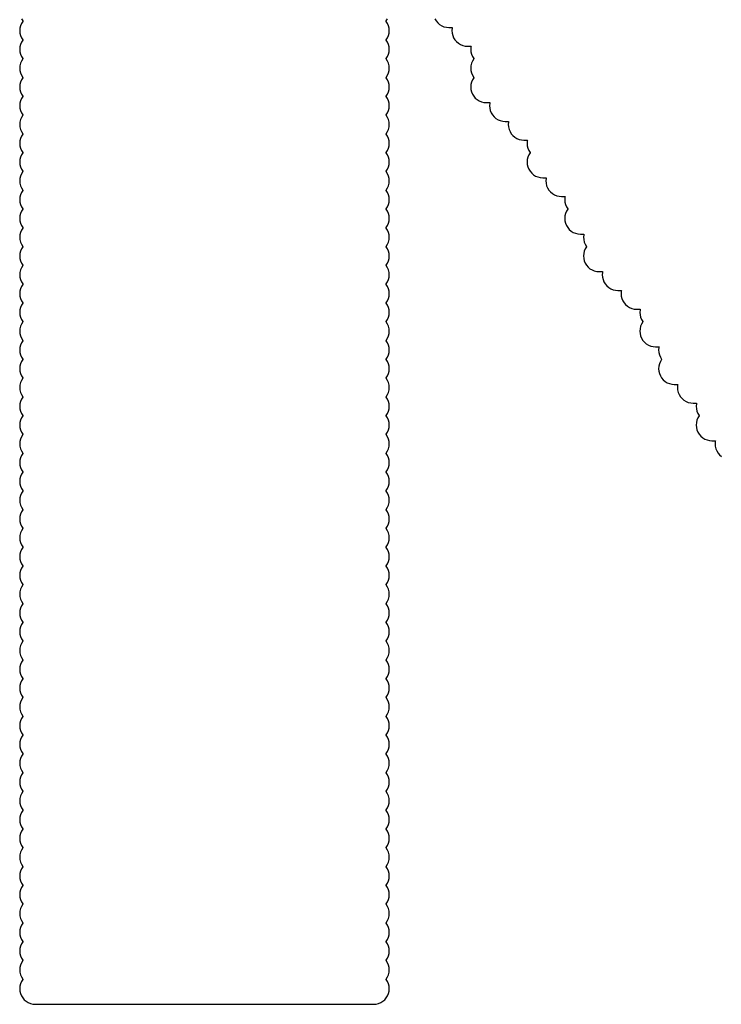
# Model space of a CAD drawing. Extents: x -0.28 to 1.53, y -0.26 to 1.53.
# Tile 28 of 45: x 1.2505 to 1.2729, y 1.4274 to 1.4588. Entities that reach past the tile are written whole.
import ezdxf

# ---------------------------------------------------------------- set-up
doc = ezdxf.new("R2010")
doc.units = 0
doc.header["$MEASUREMENT"] = 0
doc.layers.add('SLK-NS', color=7, linetype='CONTINUOUS')

msp = doc.modelspace()

# ---------------------------------------------------------------- linework, layer by layer
at = {"layer": 'SLK-NS'}
for points in [[(1.250554, 1.458873), (1.250595, 1.458806), (1.2506, 1.4588), (1.250595, 1.458794), (1.250554, 1.458727), (1.250524, 1.458655), (1.250506, 1.458578), (1.2505, 1.4585), (1.250506, 1.458422), (1.250524, 1.458345), (1.250554, 1.458273), (1.250595, 1.458206), (1.2506, 1.4582), (1.250595, 1.458194), (1.250554, 1.458127), (1.250524, 1.458055), (1.250506, 1.457978), (1.2505, 1.4579), (1.250506, 1.457822), (1.250524, 1.457745), (1.250554, 1.457673), (1.250595, 1.457606), (1.2506, 1.4576), (1.250595, 1.457594), (1.250554, 1.457527), (1.250524, 1.457455), (1.250506, 1.457378), (1.2505, 1.4573), (1.250506, 1.457222), (1.250524, 1.457145), (1.250554, 1.457073), (1.250595, 1.457006), (1.2506, 1.457), (1.250595, 1.456994), (1.250554, 1.456927), (1.250524, 1.456855), (1.250506, 1.456778), (1.2505, 1.4567), (1.250506, 1.456622), (1.250524, 1.456545), (1.250554, 1.456473), (1.250595, 1.456406), (1.2506, 1.4564), (1.250595, 1.456394), (1.250554, 1.456327), (1.250524, 1.456255), (1.250506, 1.456178), (1.2505, 1.4561), (1.250506, 1.456022), (1.250524, 1.455945), (1.250554, 1.455873), (1.250595, 1.455806), (1.2506, 1.4558), (1.250595, 1.455794), (1.250554, 1.455727), (1.250524, 1.455655), (1.250506, 1.455578), (1.2505, 1.4555), (1.250506, 1.455422), (1.250524, 1.455345), (1.250554, 1.455273), (1.250595, 1.455206), (1.2506, 1.4552), (1.250595, 1.455194), (1.250554, 1.455127), (1.250524, 1.455055), (1.250506, 1.454978), (1.2505, 1.4549), (1.250506, 1.454822), (1.250524, 1.454745), (1.250554, 1.454673), (1.250595, 1.454606), (1.2506, 1.4546), (1.250595, 1.454594), (1.250554, 1.454527), (1.250524, 1.454455), (1.250506, 1.454378), (1.2505, 1.4543), (1.250506, 1.454222), (1.250524, 1.454145), (1.250554, 1.454073), (1.250595, 1.454006), (1.2506, 1.454), (1.250595, 1.453994), (1.250554, 1.453927), (1.250524, 1.453855), (1.250506, 1.453778), (1.2505, 1.4537), (1.250506, 1.453622), (1.250524, 1.453545), (1.250554, 1.453473), (1.250595, 1.453406), (1.2506, 1.4534), (1.250595, 1.453394), (1.250554, 1.453327), (1.250524, 1.453255), (1.250506, 1.453178), (1.2505, 1.4531), (1.250506, 1.453022), (1.250524, 1.452945), (1.250554, 1.452873), (1.250595, 1.452806), (1.2506, 1.4528), (1.250595, 1.452794), (1.250554, 1.452727), (1.250524, 1.452655), (1.250506, 1.452578), (1.2505, 1.4525), (1.250506, 1.452422), (1.250524, 1.452345), (1.250554, 1.452273), (1.250595, 1.452206), (1.2506, 1.4522), (1.250595, 1.452194), (1.250554, 1.452127), (1.250524, 1.452055), (1.250506, 1.451978), (1.2505, 1.4519), (1.250506, 1.451822), (1.250524, 1.451745), (1.250554, 1.451673), (1.250595, 1.451606), (1.2506, 1.4516), (1.250595, 1.451594), (1.250554, 1.451527), (1.250524, 1.451455), (1.250506, 1.451378), (1.2505, 1.4513), (1.250506, 1.451222), (1.250524, 1.451145), (1.250554, 1.451073), (1.250595, 1.451006), (1.2506, 1.451), (1.250595, 1.450994), (1.250554, 1.450927), (1.250524, 1.450855), (1.250506, 1.450778), (1.2505, 1.4507), (1.250506, 1.450622), (1.250524, 1.450545), (1.250554, 1.450473), (1.250595, 1.450406), (1.2506, 1.4504), (1.250595, 1.450394), (1.250554, 1.450327), (1.250524, 1.450255), (1.250506, 1.450178), (1.2505, 1.4501), (1.250506, 1.450022), (1.250524, 1.449945), (1.250554, 1.449873), (1.250595, 1.449806), (1.2506, 1.4498), (1.250595, 1.449794), (1.250554, 1.449727), (1.250524, 1.449655), (1.250506, 1.449578), (1.2505, 1.4495), (1.250506, 1.449422), (1.250524, 1.449345), (1.250554, 1.449273), (1.250595, 1.449206), (1.2506, 1.4492), (1.250595, 1.449194), (1.250554, 1.449127), (1.250524, 1.449055), (1.250506, 1.448978), (1.2505, 1.4489), (1.250506, 1.448822), (1.250524, 1.448745), (1.250554, 1.448673), (1.250595, 1.448606), (1.2506, 1.4486), (1.250595, 1.448594), (1.250554, 1.448527), (1.250524, 1.448455), (1.250506, 1.448378), (1.2505, 1.4483), (1.250506, 1.448222), (1.250524, 1.448145), (1.250554, 1.448073), (1.250595, 1.448006), (1.2506, 1.448), (1.250595, 1.447994), (1.250554, 1.447927), (1.250524, 1.447855), (1.250506, 1.447778), (1.2505, 1.4477), (1.250506, 1.447622), (1.250524, 1.447545), (1.250554, 1.447473), (1.250595, 1.447406), (1.2506, 1.4474), (1.250595, 1.447394), (1.250554, 1.447327), (1.250524, 1.447255), (1.250506, 1.447178), (1.2505, 1.4471), (1.250506, 1.447022), (1.250524, 1.446945), (1.250554, 1.446873), (1.250595, 1.446806), (1.2506, 1.4468), (1.250595, 1.446794), (1.250554, 1.446727), (1.250524, 1.446655), (1.250506, 1.446578), (1.2505, 1.4465), (1.250506, 1.446422), (1.250524, 1.446345), (1.250554, 1.446273), (1.250595, 1.446206), (1.2506, 1.4462), (1.250595, 1.446194), (1.250554, 1.446127), (1.250524, 1.446055), (1.250506, 1.445978), (1.2505, 1.4459), (1.250506, 1.445822), (1.250524, 1.445745), (1.250554, 1.445673), (1.250595, 1.445606), (1.2506, 1.4456), (1.250595, 1.445594), (1.250554, 1.445527), (1.250524, 1.445455), (1.250506, 1.445378), (1.2505, 1.4453), (1.250506, 1.445222), (1.250524, 1.445145), (1.250554, 1.445073), (1.250595, 1.445006), (1.2506, 1.445), (1.250595, 1.444994), (1.250554, 1.444927), (1.250524, 1.444855), (1.250506, 1.444778), (1.2505, 1.4447), (1.250506, 1.444622), (1.250524, 1.444545), (1.250554, 1.444473), (1.250595, 1.444406), (1.2506, 1.4444), (1.250595, 1.444394), (1.250554, 1.444327), (1.250524, 1.444255), (1.250506, 1.444178), (1.2505, 1.4441), (1.250506, 1.444022), (1.250524, 1.443945), (1.250554, 1.443873), (1.250595, 1.443806), (1.2506, 1.4438), (1.250595, 1.443794), (1.250554, 1.443727), (1.250524, 1.443655), (1.250506, 1.443578), (1.2505, 1.4435), (1.250506, 1.443422), (1.250524, 1.443345), (1.250554, 1.443273), (1.250595, 1.443206), (1.2506, 1.4432), (1.250595, 1.443194), (1.250554, 1.443127), (1.250524, 1.443055), (1.250506, 1.442978), (1.2505, 1.4429), (1.250506, 1.442822), (1.250524, 1.442745), (1.250554, 1.442673), (1.250595, 1.442606), (1.2506, 1.4426), (1.250595, 1.442594), (1.250554, 1.442527), (1.250524, 1.442455), (1.250506, 1.442378), (1.2505, 1.4423), (1.250506, 1.442222), (1.250524, 1.442145), (1.250554, 1.442073), (1.250595, 1.442006), (1.2506, 1.442), (1.250595, 1.441994), (1.250554, 1.441927), (1.250524, 1.441855), (1.250506, 1.441778), (1.2505, 1.4417), (1.250506, 1.441622), (1.250524, 1.441545), (1.250554, 1.441473), (1.250595, 1.441406), (1.2506, 1.4414), (1.250595, 1.441394), (1.250554, 1.441327), (1.250524, 1.441255), (1.250506, 1.441178), (1.2505, 1.4411), (1.250506, 1.441022), (1.250524, 1.440945), (1.250554, 1.440873), (1.250595, 1.440806), (1.2506, 1.4408), (1.250595, 1.440794), (1.250554, 1.440727), (1.250524, 1.440655), (1.250506, 1.440578), (1.2505, 1.4405), (1.250506, 1.440422), (1.250524, 1.440345), (1.250554, 1.440273), (1.250595, 1.440206), (1.2506, 1.4402), (1.250595, 1.440194), (1.250554, 1.440127), (1.250524, 1.440055), (1.250506, 1.439978), (1.2505, 1.4399), (1.250506, 1.439822), (1.250524, 1.439745), (1.250554, 1.439673), (1.250595, 1.439606), (1.2506, 1.4396), (1.250595, 1.439594), (1.250554, 1.439527), (1.250524, 1.439455), (1.250506, 1.439378), (1.2505, 1.4393), (1.250506, 1.439222), (1.250524, 1.439145), (1.250554, 1.439073), (1.250595, 1.439006), (1.2506, 1.439), (1.250595, 1.438994), (1.250554, 1.438927), (1.250524, 1.438855), (1.250506, 1.438778), (1.2505, 1.4387), (1.250506, 1.438622), (1.250524, 1.438545), (1.250554, 1.438473), (1.250595, 1.438406), (1.2506, 1.4384), (1.250595, 1.438394), (1.250554, 1.438327), (1.250524, 1.438255), (1.250506, 1.438178), (1.2505, 1.4381), (1.250506, 1.438022), (1.250524, 1.437945), (1.250554, 1.437873), (1.250595, 1.437806), (1.2506, 1.4378), (1.250595, 1.437794), (1.250554, 1.437727), (1.250524, 1.437655), (1.250506, 1.437578), (1.2505, 1.4375), (1.250506, 1.437422), (1.250524, 1.437345), (1.250554, 1.437273), (1.250595, 1.437206), (1.2506, 1.4372), (1.250595, 1.437194), (1.250554, 1.437127), (1.250524, 1.437055), (1.250506, 1.436978), (1.2505, 1.4369), (1.250506, 1.436822), (1.250524, 1.436745), (1.250554, 1.436673), (1.250595, 1.436606), (1.2506, 1.4366), (1.250595, 1.436594), (1.250554, 1.436527), (1.250524, 1.436455), (1.250506, 1.436378), (1.2505, 1.4363), (1.250506, 1.436222), (1.250524, 1.436145), (1.250554, 1.436073), (1.250595, 1.436006), (1.2506, 1.436), (1.250595, 1.435994), (1.250554, 1.435927), (1.250524, 1.435855), (1.250506, 1.435778), (1.2505, 1.4357), (1.250506, 1.435622), (1.250524, 1.435545), (1.250554, 1.435473), (1.250595, 1.435406), (1.2506, 1.4354), (1.250595, 1.435394), (1.250554, 1.435327), (1.250524, 1.435255), (1.250506, 1.435178), (1.2505, 1.4351), (1.250506, 1.435022), (1.250524, 1.434945), (1.250554, 1.434873), (1.250595, 1.434806), (1.2506, 1.4348), (1.250595, 1.434794), (1.250554, 1.434727), (1.250524, 1.434655), (1.250506, 1.434578), (1.2505, 1.4345), (1.250506, 1.434422), (1.250524, 1.434345), (1.250554, 1.434273), (1.250595, 1.434206), (1.2506, 1.4342), (1.250595, 1.434194), (1.250554, 1.434127), (1.250524, 1.434055), (1.250506, 1.433978), (1.2505, 1.4339), (1.250506, 1.433822), (1.250524, 1.433745), (1.250554, 1.433673), (1.250595, 1.433606), (1.2506, 1.4336), (1.250595, 1.433594), (1.250554, 1.433527), (1.250524, 1.433455), (1.250506, 1.433378), (1.2505, 1.4333), (1.250506, 1.433222), (1.250524, 1.433145), (1.250554, 1.433073), (1.250595, 1.433006), (1.2506, 1.433), (1.250595, 1.432994), (1.250554, 1.432927), (1.250524, 1.432855), (1.250506, 1.432778), (1.2505, 1.4327), (1.250506, 1.432622), (1.250524, 1.432545), (1.250554, 1.432473), (1.250595, 1.432406), (1.2506, 1.4324), (1.250595, 1.432394), (1.250554, 1.432327), (1.250524, 1.432255), (1.250506, 1.432178), (1.2505, 1.4321), (1.250506, 1.432022), (1.250524, 1.431945), (1.250554, 1.431873), (1.250595, 1.431806), (1.2506, 1.4318), (1.250595, 1.431794), (1.250554, 1.431727), (1.250524, 1.431655), (1.250506, 1.431578), (1.2505, 1.4315), (1.250506, 1.431422), (1.250524, 1.431345), (1.250554, 1.431273), (1.250595, 1.431206), (1.2506, 1.4312), (1.250595, 1.431194), (1.250554, 1.431127), (1.250524, 1.431055), (1.250506, 1.430978), (1.2505, 1.4309), (1.250506, 1.430822), (1.250524, 1.430745), (1.250554, 1.430673), (1.250595, 1.430606), (1.2506, 1.4306), (1.250595, 1.430594), (1.250554, 1.430527), (1.250524, 1.430455), (1.250506, 1.430378), (1.2505, 1.4303), (1.250506, 1.430222), (1.250524, 1.430145), (1.250554, 1.430073), (1.250595, 1.430006), (1.2506, 1.43), (1.250595, 1.429994), (1.250554, 1.429927), (1.250524, 1.429855), (1.250506, 1.429778), (1.2505, 1.4297), (1.250506, 1.429622), (1.250524, 1.429545), (1.250554, 1.429473), (1.250595, 1.429406), (1.2506, 1.4294), (1.250595, 1.429394), (1.250554, 1.429327), (1.250524, 1.429255), (1.250506, 1.429178), (1.2505, 1.4291), (1.250506, 1.429022), (1.250524, 1.428945), (1.250554, 1.428873), (1.250595, 1.428806), (1.2506, 1.4288), (1.250595, 1.428794), (1.250554, 1.428727), (1.250524, 1.428655), (1.250506, 1.428578), (1.2505, 1.4285), (1.250506, 1.428422), (1.250524, 1.428345), (1.250554, 1.428273), (1.250595, 1.428206), (1.2506, 1.4282), (1.250595, 1.428194), (1.250554, 1.428127), (1.250524, 1.428055), (1.250506, 1.427978), (1.2505, 1.4279), (1.250506, 1.427822), (1.250524, 1.427745), (1.250554, 1.427673), (1.250595, 1.427606), (1.250646, 1.427546), (1.250706, 1.427495), (1.250773, 1.427454), (1.250845, 1.427424), (1.250922, 1.427406), (1.251, 1.4274), (1.2618, 1.4274), (1.261878, 1.427406), (1.261955, 1.427424), (1.262027, 1.427454), (1.262094, 1.427495), (1.262154, 1.427546), (1.262205, 1.427606), (1.262246, 1.427673), (1.262276, 1.427745), (1.262294, 1.427822), (1.2623, 1.4279), (1.262294, 1.427978), (1.262276, 1.428055), (1.262246, 1.428127), (1.262205, 1.428194), (1.2622, 1.4282), (1.262205, 1.428206), (1.262246, 1.428273), (1.262276, 1.428345), (1.262294, 1.428422), (1.2623, 1.4285), (1.262294, 1.428578), (1.262276, 1.428655), (1.262246, 1.428727), (1.262205, 1.428794), (1.2622, 1.4288), (1.262205, 1.428806), (1.262246, 1.428873), (1.262276, 1.428945), (1.262294, 1.429022), (1.2623, 1.4291), (1.262294, 1.429178), (1.262276, 1.429255), (1.262246, 1.429327), (1.262205, 1.429394), (1.2622, 1.4294), (1.262205, 1.429406), (1.262246, 1.429473), (1.262276, 1.429545), (1.262294, 1.429622), (1.2623, 1.4297), (1.262294, 1.429778), (1.262276, 1.429855), (1.262246, 1.429927), (1.262205, 1.429994), (1.2622, 1.43), (1.262205, 1.430006), (1.262246, 1.430073), (1.262276, 1.430145), (1.262294, 1.430222), (1.2623, 1.4303), (1.262294, 1.430378), (1.262276, 1.430455), (1.262246, 1.430527), (1.262205, 1.430594), (1.2622, 1.4306), (1.262205, 1.430606), (1.262246, 1.430673), (1.262276, 1.430745), (1.262294, 1.430822), (1.2623, 1.4309), (1.262294, 1.430978), (1.262276, 1.431055), (1.262246, 1.431127), (1.262205, 1.431194), (1.2622, 1.4312), (1.262205, 1.431206), (1.262246, 1.431273), (1.262276, 1.431345), (1.262294, 1.431422), (1.2623, 1.4315), (1.262294, 1.431578), (1.262276, 1.431655), (1.262246, 1.431727), (1.262205, 1.431794), (1.2622, 1.4318), (1.262205, 1.431806), (1.262246, 1.431873), (1.262276, 1.431945), (1.262294, 1.432022), (1.2623, 1.4321), (1.262294, 1.432178), (1.262276, 1.432255), (1.262246, 1.432327), (1.262205, 1.432394), (1.2622, 1.4324), (1.262205, 1.432406), (1.262246, 1.432473), (1.262276, 1.432545), (1.262294, 1.432622), (1.2623, 1.4327), (1.262294, 1.432778), (1.262276, 1.432855), (1.262246, 1.432927), (1.262205, 1.432994), (1.2622, 1.433), (1.262205, 1.433006), (1.262246, 1.433073), (1.262276, 1.433145), (1.262294, 1.433222), (1.2623, 1.4333), (1.262294, 1.433378), (1.262276, 1.433455), (1.262246, 1.433527), (1.262205, 1.433594), (1.2622, 1.4336), (1.262205, 1.433606), (1.262246, 1.433673), (1.262276, 1.433745), (1.262294, 1.433822), (1.2623, 1.4339), (1.262294, 1.433978), (1.262276, 1.434055), (1.262246, 1.434127), (1.262205, 1.434194), (1.2622, 1.4342), (1.262205, 1.434206), (1.262246, 1.434273), (1.262276, 1.434345), (1.262294, 1.434422), (1.2623, 1.4345), (1.262294, 1.434578), (1.262276, 1.434655), (1.262246, 1.434727), (1.262205, 1.434794), (1.2622, 1.4348), (1.262205, 1.434806), (1.262246, 1.434873), (1.262276, 1.434945), (1.262294, 1.435022), (1.2623, 1.4351), (1.262294, 1.435178), (1.262276, 1.435255), (1.262246, 1.435327), (1.262205, 1.435394), (1.2622, 1.4354), (1.262205, 1.435406), (1.262246, 1.435473), (1.262276, 1.435545), (1.262294, 1.435622), (1.2623, 1.4357), (1.262294, 1.435778), (1.262276, 1.435855), (1.262246, 1.435927), (1.262205, 1.435994), (1.2622, 1.436), (1.262205, 1.436006), (1.262246, 1.436073), (1.262276, 1.436145), (1.262294, 1.436222), (1.2623, 1.4363), (1.262294, 1.436378), (1.262276, 1.436455), (1.262246, 1.436527), (1.262205, 1.436594), (1.2622, 1.4366), (1.262205, 1.436606), (1.262246, 1.436673), (1.262276, 1.436745), (1.262294, 1.436822), (1.2623, 1.4369), (1.262294, 1.436978), (1.262276, 1.437055), (1.262246, 1.437127), (1.262205, 1.437194), (1.2622, 1.4372), (1.262205, 1.437206), (1.262246, 1.437273), (1.262276, 1.437345), (1.262294, 1.437422), (1.2623, 1.4375), (1.262294, 1.437578), (1.262276, 1.437655), (1.262246, 1.437727), (1.262205, 1.437794), (1.2622, 1.4378), (1.262205, 1.437806), (1.262246, 1.437873), (1.262276, 1.437945), (1.262294, 1.438022), (1.2623, 1.4381), (1.262294, 1.438178), (1.262276, 1.438255), (1.262246, 1.438327), (1.262205, 1.438394), (1.2622, 1.4384), (1.262205, 1.438406), (1.262246, 1.438473), (1.262276, 1.438545), (1.262294, 1.438622), (1.2623, 1.4387), (1.262294, 1.438778), (1.262276, 1.438855), (1.262246, 1.438927), (1.262205, 1.438994), (1.2622, 1.439), (1.262205, 1.439006), (1.262246, 1.439073), (1.262276, 1.439145), (1.262294, 1.439222), (1.2623, 1.4393), (1.262294, 1.439378), (1.262276, 1.439455), (1.262246, 1.439527), (1.262205, 1.439594), (1.2622, 1.4396), (1.262205, 1.439606), (1.262246, 1.439673), (1.262276, 1.439745), (1.262294, 1.439822), (1.2623, 1.4399), (1.262294, 1.439978), (1.262276, 1.440055), (1.262246, 1.440127), (1.262205, 1.440194), (1.2622, 1.4402), (1.262205, 1.440206), (1.262246, 1.440273), (1.262276, 1.440345), (1.262294, 1.440422), (1.2623, 1.4405), (1.262294, 1.440578), (1.262276, 1.440655), (1.262246, 1.440727), (1.262205, 1.440794), (1.2622, 1.4408), (1.262205, 1.440806), (1.262246, 1.440873), (1.262276, 1.440945), (1.262294, 1.441022), (1.2623, 1.4411), (1.262294, 1.441178), (1.262276, 1.441255), (1.262246, 1.441327), (1.262205, 1.441394), (1.2622, 1.4414), (1.262205, 1.441406), (1.262246, 1.441473), (1.262276, 1.441545), (1.262294, 1.441622), (1.2623, 1.4417), (1.262294, 1.441778), (1.262276, 1.441855), (1.262246, 1.441927), (1.262205, 1.441994), (1.2622, 1.442), (1.262205, 1.442006), (1.262246, 1.442073), (1.262276, 1.442145), (1.262294, 1.442222), (1.2623, 1.4423), (1.262294, 1.442378), (1.262276, 1.442455), (1.262246, 1.442527), (1.262205, 1.442594), (1.2622, 1.4426), (1.262205, 1.442606), (1.262246, 1.442673), (1.262276, 1.442745), (1.262294, 1.442822), (1.2623, 1.4429), (1.262294, 1.442978), (1.262276, 1.443055), (1.262246, 1.443127), (1.262205, 1.443194), (1.2622, 1.4432), (1.262205, 1.443206), (1.262246, 1.443273), (1.262276, 1.443345), (1.262294, 1.443422), (1.2623, 1.4435), (1.262294, 1.443578), (1.262276, 1.443655), (1.262246, 1.443727), (1.262205, 1.443794), (1.2622, 1.4438), (1.262205, 1.443806), (1.262246, 1.443873), (1.262276, 1.443945), (1.262294, 1.444022), (1.2623, 1.4441), (1.262294, 1.444178), (1.262276, 1.444255), (1.262246, 1.444327), (1.262205, 1.444394), (1.2622, 1.4444), (1.262205, 1.444406), (1.262246, 1.444473), (1.262276, 1.444545), (1.262294, 1.444622), (1.2623, 1.4447), (1.262294, 1.444778), (1.262276, 1.444855), (1.262246, 1.444927), (1.262205, 1.444994), (1.2622, 1.445), (1.262205, 1.445006), (1.262246, 1.445073), (1.262276, 1.445145), (1.262294, 1.445222), (1.2623, 1.4453), (1.262294, 1.445378), (1.262276, 1.445455), (1.262246, 1.445527), (1.262205, 1.445594), (1.2622, 1.4456), (1.262205, 1.445606), (1.262246, 1.445673), (1.262276, 1.445745), (1.262294, 1.445822), (1.2623, 1.4459), (1.262294, 1.445978), (1.262276, 1.446055), (1.262246, 1.446127), (1.262205, 1.446194), (1.2622, 1.4462), (1.262205, 1.446206), (1.262246, 1.446273), (1.262276, 1.446345), (1.262294, 1.446422), (1.2623, 1.4465), (1.262294, 1.446578), (1.262276, 1.446655), (1.262246, 1.446727), (1.262205, 1.446794), (1.2622, 1.4468), (1.262205, 1.446806), (1.262246, 1.446873), (1.262276, 1.446945), (1.262294, 1.447022), (1.2623, 1.4471), (1.262294, 1.447178), (1.262276, 1.447255), (1.262246, 1.447327), (1.262205, 1.447394), (1.2622, 1.4474), (1.262205, 1.447406), (1.262246, 1.447473), (1.262276, 1.447545), (1.262294, 1.447622), (1.2623, 1.4477), (1.262294, 1.447778), (1.262276, 1.447855), (1.262246, 1.447927), (1.262205, 1.447994), (1.2622, 1.448), (1.262205, 1.448006), (1.262246, 1.448073), (1.262276, 1.448145), (1.262294, 1.448222), (1.2623, 1.4483), (1.262294, 1.448378), (1.262276, 1.448455), (1.262246, 1.448527), (1.262205, 1.448594), (1.2622, 1.4486), (1.262205, 1.448606), (1.262246, 1.448673), (1.262276, 1.448745), (1.262294, 1.448822), (1.2623, 1.4489), (1.262294, 1.448978), (1.262276, 1.449055), (1.262246, 1.449127), (1.262205, 1.449194), (1.2622, 1.4492), (1.262205, 1.449206), (1.262246, 1.449273), (1.262276, 1.449345), (1.262294, 1.449422), (1.2623, 1.4495), (1.262294, 1.449578), (1.262276, 1.449655), (1.262246, 1.449727), (1.262205, 1.449794), (1.2622, 1.4498), (1.262205, 1.449806), (1.262246, 1.449873), (1.262276, 1.449945), (1.262294, 1.450022), (1.2623, 1.4501), (1.262294, 1.450178), (1.262276, 1.450255), (1.262246, 1.450327), (1.262205, 1.450394), (1.2622, 1.4504), (1.262205, 1.450406), (1.262246, 1.450473), (1.262276, 1.450545), (1.262294, 1.450622), (1.2623, 1.4507), (1.262294, 1.450778), (1.262276, 1.450855), (1.262246, 1.450927), (1.262205, 1.450994), (1.2622, 1.451), (1.262205, 1.451006), (1.262246, 1.451073), (1.262276, 1.451145), (1.262294, 1.451222), (1.2623, 1.4513), (1.262294, 1.451378), (1.262276, 1.451455), (1.262246, 1.451527), (1.262205, 1.451594), (1.2622, 1.4516), (1.262205, 1.451606), (1.262246, 1.451673), (1.262276, 1.451745), (1.262294, 1.451822), (1.2623, 1.4519), (1.262294, 1.451978), (1.262276, 1.452055), (1.262246, 1.452127), (1.262205, 1.452194), (1.2622, 1.4522), (1.262205, 1.452206), (1.262246, 1.452273), (1.262276, 1.452345), (1.262294, 1.452422), (1.2623, 1.4525), (1.262294, 1.452578), (1.262276, 1.452655), (1.262246, 1.452727), (1.262205, 1.452794), (1.2622, 1.4528), (1.262205, 1.452806), (1.262246, 1.452873), (1.262276, 1.452945), (1.262294, 1.453022), (1.2623, 1.4531), (1.262294, 1.453178), (1.262276, 1.453255), (1.262246, 1.453327), (1.262205, 1.453394), (1.2622, 1.4534), (1.262205, 1.453406), (1.262246, 1.453473), (1.262276, 1.453545), (1.262294, 1.453622), (1.2623, 1.4537), (1.262294, 1.453778), (1.262276, 1.453855), (1.262246, 1.453927), (1.262205, 1.453994), (1.2622, 1.454), (1.262205, 1.454006), (1.262246, 1.454073), (1.262276, 1.454145), (1.262294, 1.454222), (1.2623, 1.4543), (1.262294, 1.454378), (1.262276, 1.454455), (1.262246, 1.454527), (1.262205, 1.454594), (1.2622, 1.4546), (1.262205, 1.454606), (1.262246, 1.454673), (1.262276, 1.454745), (1.262294, 1.454822), (1.2623, 1.4549), (1.262294, 1.454978), (1.262276, 1.455055), (1.262246, 1.455127), (1.262205, 1.455194), (1.2622, 1.4552), (1.262205, 1.455206), (1.262246, 1.455273), (1.262276, 1.455345), (1.262294, 1.455422), (1.2623, 1.4555), (1.262294, 1.455578), (1.262276, 1.455655), (1.262246, 1.455727), (1.262205, 1.455794), (1.2622, 1.4558), (1.262205, 1.455806), (1.262246, 1.455873), (1.262276, 1.455945), (1.262294, 1.456022), (1.2623, 1.4561), (1.262294, 1.456178), (1.262276, 1.456255), (1.262246, 1.456327), (1.262205, 1.456394), (1.2622, 1.4564), (1.262205, 1.456406), (1.262246, 1.456473), (1.262276, 1.456545), (1.262294, 1.456622), (1.2623, 1.4567), (1.262294, 1.456778), (1.262276, 1.456855), (1.262246, 1.456927), (1.262205, 1.456994), (1.2622, 1.457), (1.262205, 1.457006), (1.262246, 1.457073), (1.262276, 1.457145), (1.262294, 1.457222), (1.2623, 1.4573), (1.262294, 1.457378), (1.262276, 1.457455), (1.262246, 1.457527), (1.262205, 1.457594), (1.2622, 1.4576), (1.262205, 1.457606), (1.262246, 1.457673), (1.262276, 1.457745), (1.262294, 1.457822), (1.2623, 1.4579), (1.262294, 1.457978), (1.262276, 1.458055), (1.262246, 1.458127), (1.262205, 1.458194), (1.2622, 1.4582), (1.262205, 1.458206), (1.262246, 1.458273), (1.262276, 1.458345), (1.262294, 1.458422), (1.2623, 1.4585), (1.262294, 1.458578), (1.262276, 1.458655), (1.262246, 1.458727), (1.262205, 1.458794), (1.2622, 1.4588), (1.262205, 1.458806), (1.262246, 1.458873)], [(1.263754, 1.458873), (1.263795, 1.458806), (1.263846, 1.458746), (1.263906, 1.458695), (1.263973, 1.458654), (1.264045, 1.458624), (1.264122, 1.458606), (1.2642, 1.4586), (1.264311, 1.4586), (1.264306, 1.458578), (1.2643, 1.4585), (1.264306, 1.458422), (1.264324, 1.458345), (1.264354, 1.458273), (1.264395, 1.458206), (1.264446, 1.458146), (1.264506, 1.458095), (1.264573, 1.458054), (1.264645, 1.458024), (1.264722, 1.458006), (1.2648, 1.458), (1.264911, 1.458), (1.264906, 1.457978), (1.2649, 1.4579), (1.264906, 1.457822), (1.264924, 1.457745), (1.264954, 1.457673), (1.264995, 1.457606), (1.265, 1.4576), (1.264995, 1.457594), (1.264954, 1.457527), (1.264924, 1.457455), (1.264906, 1.457378), (1.2649, 1.4573), (1.264906, 1.457222), (1.264924, 1.457145), (1.264954, 1.457073), (1.264995, 1.457006), (1.265, 1.457), (1.264995, 1.456994), (1.264954, 1.456927), (1.264924, 1.456855), (1.264906, 1.456778), (1.2649, 1.4567), (1.264906, 1.456622), (1.264924, 1.456545), (1.264954, 1.456473), (1.264995, 1.456406), (1.265046, 1.456346), (1.265106, 1.456295), (1.265173, 1.456254), (1.265245, 1.456224), (1.265322, 1.456206), (1.2654, 1.4562), (1.265511, 1.4562), (1.265506, 1.456178), (1.2655, 1.4561), (1.265506, 1.456022), (1.265524, 1.455945), (1.265554, 1.455873), (1.265595, 1.455806), (1.265646, 1.455746), (1.265706, 1.455695), (1.265773, 1.455654), (1.265845, 1.455624), (1.265922, 1.455606), (1.266, 1.4556), (1.266111, 1.4556), (1.266106, 1.455578), (1.2661, 1.4555), (1.266106, 1.455422), (1.266124, 1.455345), (1.266154, 1.455273), (1.266195, 1.455206), (1.266246, 1.455146), (1.266306, 1.455095), (1.266373, 1.455054), (1.266445, 1.455024), (1.266522, 1.455006), (1.2666, 1.455), (1.266711, 1.455), (1.266706, 1.454978), (1.2667, 1.4549), (1.266706, 1.454822), (1.266724, 1.454745), (1.266754, 1.454673), (1.266795, 1.454606), (1.2668, 1.4546), (1.266795, 1.454594), (1.266754, 1.454527), (1.266724, 1.454455), (1.266706, 1.454378), (1.2667, 1.4543), (1.266706, 1.454222), (1.266724, 1.454145), (1.266754, 1.454073), (1.266795, 1.454006), (1.266846, 1.453946), (1.266906, 1.453895), (1.266973, 1.453854), (1.267045, 1.453824), (1.267122, 1.453806), (1.2672, 1.4538), (1.267311, 1.4538), (1.267306, 1.453778), (1.2673, 1.4537), (1.267306, 1.453622), (1.267324, 1.453545), (1.267354, 1.453473), (1.267395, 1.453406), (1.267446, 1.453346), (1.267506, 1.453295), (1.267573, 1.453254), (1.267645, 1.453224), (1.267722, 1.453206), (1.2678, 1.4532), (1.267911, 1.4532), (1.267906, 1.453178), (1.2679, 1.4531), (1.267906, 1.453022), (1.267924, 1.452945), (1.267954, 1.452873), (1.267995, 1.452806), (1.268, 1.4528), (1.267995, 1.452794), (1.267954, 1.452727), (1.267924, 1.452655), (1.267906, 1.452578), (1.2679, 1.4525), (1.267906, 1.452422), (1.267924, 1.452345), (1.267954, 1.452273), (1.267995, 1.452206), (1.268046, 1.452146), (1.268106, 1.452095), (1.268173, 1.452054), (1.268245, 1.452024), (1.268322, 1.452006), (1.2684, 1.452), (1.268511, 1.452), (1.268506, 1.451978), (1.2685, 1.4519), (1.268506, 1.451822), (1.268524, 1.451745), (1.268554, 1.451673), (1.268595, 1.451606), (1.2686, 1.4516), (1.268595, 1.451594), (1.268554, 1.451527), (1.268524, 1.451455), (1.268506, 1.451378), (1.2685, 1.4513), (1.268506, 1.451222), (1.268524, 1.451145), (1.268554, 1.451073), (1.268595, 1.451006), (1.268646, 1.450946), (1.268706, 1.450895), (1.268773, 1.450854), (1.268845, 1.450824), (1.268922, 1.450806), (1.269, 1.4508), (1.269111, 1.4508), (1.269106, 1.450778), (1.2691, 1.4507), (1.269106, 1.450622), (1.269124, 1.450545), (1.269154, 1.450473), (1.269195, 1.450406), (1.269246, 1.450346), (1.269306, 1.450295), (1.269373, 1.450254), (1.269445, 1.450224), (1.269522, 1.450206), (1.2696, 1.4502), (1.269711, 1.4502), (1.269706, 1.450178), (1.2697, 1.4501), (1.269706, 1.450022), (1.269724, 1.449945), (1.269754, 1.449873), (1.269795, 1.449806), (1.269846, 1.449746), (1.269906, 1.449695), (1.269973, 1.449654), (1.270045, 1.449624), (1.270122, 1.449606), (1.2702, 1.4496), (1.270311, 1.4496), (1.270306, 1.449578), (1.2703, 1.4495), (1.270306, 1.449422), (1.270324, 1.449345), (1.270354, 1.449273), (1.270395, 1.449206), (1.2704, 1.4492), (1.270395, 1.449194), (1.270354, 1.449127), (1.270324, 1.449055), (1.270306, 1.448978), (1.2703, 1.4489), (1.270306, 1.448822), (1.270324, 1.448745), (1.270354, 1.448673), (1.270395, 1.448606), (1.270446, 1.448546), (1.270506, 1.448495), (1.270573, 1.448454), (1.270645, 1.448424), (1.270722, 1.448406), (1.2708, 1.4484), (1.270911, 1.4484), (1.270906, 1.448378), (1.2709, 1.4483), (1.270906, 1.448222), (1.270924, 1.448145), (1.270954, 1.448073), (1.270995, 1.448006), (1.271, 1.448), (1.270995, 1.447994), (1.270954, 1.447927), (1.270924, 1.447855), (1.270906, 1.447778), (1.2709, 1.4477), (1.270906, 1.447622), (1.270924, 1.447545), (1.270954, 1.447473), (1.270995, 1.447406), (1.271046, 1.447346), (1.271106, 1.447295), (1.271173, 1.447254), (1.271245, 1.447224), (1.271322, 1.447206), (1.2714, 1.4472), (1.271511, 1.4472), (1.271506, 1.447178), (1.2715, 1.4471), (1.271506, 1.447022), (1.271524, 1.446945), (1.271554, 1.446873), (1.271595, 1.446806), (1.271646, 1.446746), (1.271706, 1.446695), (1.271773, 1.446654), (1.271845, 1.446624), (1.271922, 1.446606), (1.272, 1.4466), (1.272111, 1.4466), (1.272106, 1.446578), (1.2721, 1.4465), (1.272106, 1.446422), (1.272124, 1.446345), (1.272154, 1.446273), (1.272195, 1.446206), (1.2722, 1.4462), (1.272195, 1.446194), (1.272154, 1.446127), (1.272124, 1.446055), (1.272106, 1.445978), (1.2721, 1.4459), (1.272106, 1.445822), (1.272124, 1.445745), (1.272154, 1.445673), (1.272195, 1.445606), (1.272246, 1.445546), (1.272306, 1.445495), (1.272373, 1.445454), (1.272445, 1.445424), (1.272522, 1.445406), (1.2726, 1.4454), (1.272711, 1.4454), (1.272706, 1.445378), (1.2727, 1.4453), (1.272706, 1.445222), (1.272724, 1.445145), (1.272754, 1.445073), (1.272795, 1.445006), (1.272846, 1.444946), (1.272906, 1.444895)]]:
    msp.add_lwpolyline(points, dxfattribs=at)

doc.saveas('drawing.dxf')
